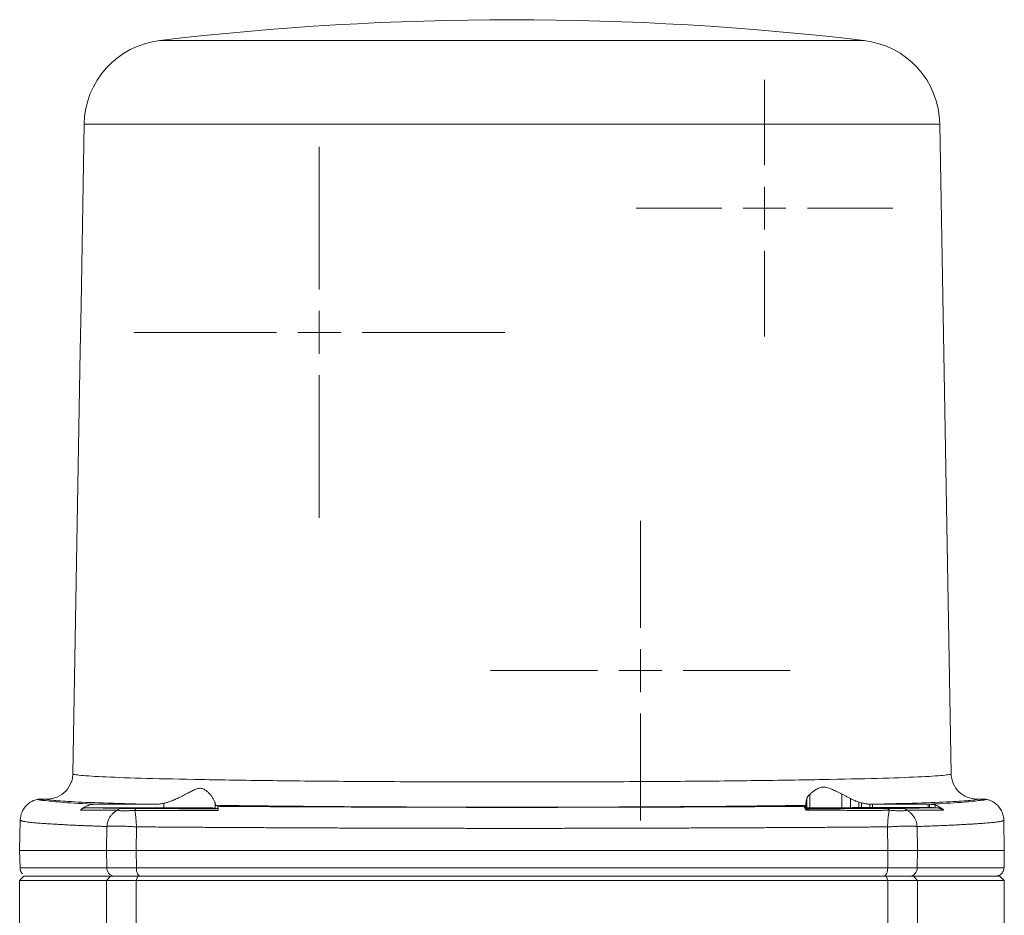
# Model space of a CAD drawing. Header units: millimetres. Extents: x 197 to 1079, y -127 to 860.
# Tile 6 of 28: x 306 to 421, y 71 to 175. Entities that reach past the tile are written whole.
import ezdxf

# ---------------------------------------------------------------- set-up
doc = ezdxf.new("R2010")
doc.units = ezdxf.units.MM

# ---------------------------------------------------------------- blocks, each defined once
blk = doc.blocks.new('SW_CENTERMARKSYMBOL_29')
at = {"color": 0, "linetype": 'Continuous', "lineweight": 0}
for p, q in [((0, 5), (0, 21.65)), ((0, 0), (0, 2.5)), ((-5, 0), (-21.65, 0)), ((0, 0), (-2.5, 0)), ((0, 0), (0, -2.5)), ((0, 0), (2.5, 0)), ((5, 0), (21.65, 0)), ((0, -5), (0, -21.65))]:
    blk.add_line(p, q, dxfattribs=at)
blk = doc.blocks.new('SW_CENTERMARKSYMBOL_30')
at = {"color": 0, "linetype": 'Continuous', "lineweight": 0}
for p, q in [((0, 5), (0, 15)), ((0, 0), (0, 2.5)), ((-5, 0), (-15, 0)), ((0, 0), (-2.5, 0)), ((0, 0), (0, -2.5)), ((0, 0), (2.5, 0)), ((5, 0), (15, 0)), ((0, -5), (0, -15))]:
    blk.add_line(p, q, dxfattribs=at)
blk = doc.blocks.new('SW_CENTERMARKSYMBOL_31')
at = {"color": 0, "linetype": 'Continuous', "lineweight": 0}
for p, q in [((0, 5), (0, 17.5)), ((0, 0), (0, 2.5)), ((-5, 0), (-17.5, 0)), ((0, 0), (-2.5, 0)), ((0, 0), (0, -2.5)), ((0, 0), (2.5, 0)), ((5, 0), (17.5, 0)), ((0, -5), (0, -17.5))]:
    blk.add_line(p, q, dxfattribs=at)

msp = doc.modelspace()

# ---------------------------------------------------------------- linework, layer by layer
at = {"color": 7, "linetype": 'Continuous', "lineweight": 15}
for p, q in [((313.38, 162.93), (313.01, 141.76)), ((414.64, 87.06), (413.31, 162.93)), ((313.01, 141.76), (312.91, 136.44)), ((312.91, 136.44), (312.05, 87.06)), ((309.05, 84.12), (308.01, 84.12)), ((397.77, 84.13), (397.77, 83.07)), ((398.12, 84.66), (398.12, 83.08)), ((401.88, 84.7), (401.88, 83.11)), ((402.88, 84.17), (402.88, 83.11)), ((418.68, 84.12), (417.63, 84.12)), ((313.67, 83.11), (322.68, 83.11)), ((314.75, 83.51), (321.58, 83.51)), ((322.68, 83.63), (322.68, 83.11)), ((328.68, 83.06), (328.68, 83.58)), ((328.68, 83.06), (329, 82.98)), ((328.73, 83.39), (328.97, 83.27)), ((397.39, 83.27), (397.59, 83.38)), ((397.39, 83.26), (397.39, 83.27)), ((397.59, 83.38), (397.59, 83.05)), ((397.62, 83.05), (397.59, 83.05)), ((397.62, 82.96), (397.61, 82.98)), ((397.62, 83.39), (397.62, 83.05)), ((397.68, 83.06), (397.68, 83.73)), ((397.68, 82.82), (397.73, 82.96)), ((397.7, 83.8), (397.7, 83.06)), ((403.86, 83.76), (403.86, 83.12)), ((404.17, 83.12), (403.86, 83.12)), ((404.17, 83.67), (404.17, 83.12)), ((405.15, 83.52), (405.15, 83.12)), ((405.43, 83.12), (405.15, 83.12)), ((405.43, 83.52), (405.43, 83.12)), ((405.43, 83.52), (411.94, 83.52)), ((411.94, 83.12), (405.43, 83.12)), ((411.94, 83.52), (411.94, 83.12)), ((411.94, 83.52), (412.09, 83.52)), ((412.09, 83.12), (411.94, 83.12)), ((412.09, 83.52), (412.09, 83.12)), ((412.75, 83.43), (412.75, 83.11)), ((413.42, 83.11), (413.44, 83.1)), ((305.91, 81.67), (305.84, 78.11)), ((305.91, 81.66), (305.91, 81.68)), ((420.84, 78.11), (420.78, 81.68)), ((316, 78.11), (316.03, 80.91)), ((319.44, 78.11), (319.48, 80.88)), ((407.21, 80.87), (407.25, 78.11)), ((410.65, 80.91), (410.69, 78.11)), ((305.84, 78.11), (305.88, 76.09)), ((305.84, 78.11), (316, 78.11)), ((316.02, 76.09), (316, 78.11)), ((319.44, 78.11), (407.25, 78.11)), ((319.47, 76.09), (319.44, 78.11)), ((407.25, 78.11), (407.22, 76.09)), ((410.69, 78.11), (410.67, 76.09)), ((410.69, 78.11), (420.84, 78.11)), ((420.81, 76.09), (420.84, 78.11)), ((306.34, 75.11), (305.84, 74.61)), ((306.34, 75.11), (316.44, 75.11)), ((316.44, 75.11), (316, 74.61)), ((316.44, 75.11), (319.66, 75.11)), ((319.66, 75.11), (319.44, 74.61)), ((319.66, 75.11), (407.03, 75.11)), ((407.25, 74.61), (407.03, 75.11)), ((407.03, 75.11), (410.24, 75.11)), ((410.69, 74.61), (410.24, 75.11)), ((410.24, 75.11), (420.34, 75.11)), ((420.84, 74.61), (420.34, 75.11)), ((305.84, 74.61), (305.84, 62.61)), ((316, 74.61), (305.84, 74.61)), ((319.44, 74.61), (316, 74.61)), ((316, 74.61), (316, 60.46)), ((319.44, 74.61), (319.44, 55.04)), ((407.25, 74.61), (319.44, 74.61)), ((407.25, 74.61), (407.25, 55.04)), ((410.69, 74.61), (407.25, 74.61)), ((410.69, 74.61), (410.69, 60.46)), ((420.84, 74.61), (410.69, 74.61)), ((420.84, 65.11), (420.84, 74.61))]:
    msp.add_line(p, q, dxfattribs=at)
at = {"color": 8, "linetype": 'Continuous', "lineweight": 15}
msp.add_line((413.31, 162.93), (313.38, 162.93), dxfattribs=at)
at = {"color": 7, "linetype": 'Continuous', "lineweight": 15}
for centre, radius, start, end in [((363.34, -174.89), 350, 83.2586, 96.7477), ((323.37, 162.75), 10, 96.6115, 179), ((403.31, 162.75), 10, 1, 83.5843)]:
    msp.add_arc(centre, radius, start, end, dxfattribs=at)
at = {"color": 8, "linetype": 'Continuous', "lineweight": 15}
for points, knots in [([(404.43, 172.69), (404.45, 172.69), (404.54, 172.69), (404.07, 172.69), (403.01, 172.69), (401.29, 172.69), (399, 172.69), (396.16, 172.69), (392.81, 172.69), (389.01, 172.69), (384.82, 172.69), (380.29, 172.69), (375.51, 172.69), (370.54, 172.69), (365.45, 172.69), (360.34, 172.69), (355.27, 172.69), (350.32, 172.69), (345.58, 172.69), (341.11, 172.69), (336.98, 172.69), (333.26, 172.69), (329.99, 172.69), (327.25, 172.69), (325.06, 172.69), (323.44, 172.69), (322.5, 172.69), (322.11, 172.69), (322.21, 172.69), (322.22, 172.69)], [0, 0, 0, 0, 0.009755, 0.049251, 0.088748, 0.128244, 0.16774, 0.207237, 0.246733, 0.28623, 0.325726, 0.365222, 0.404719, 0.444215, 0.483711, 0.523208, 0.562704, 0.6022, 0.641697, 0.681193, 0.72069, 0.760186, 0.799682, 0.839179, 0.878675, 0.918171, 0.957668, 0.997164, 1, 1, 1, 1]), ([(305.88, 76.09), (305.88, 76.09), (306.74, 76.09), (310.15, 76.09), (312.7, 76.09), (316.02, 76.09)], [0, 0, 0, 0, 0.5, 0.5, 1, 1, 1, 1]), ([(410.67, 76.09), (413.99, 76.09), (416.53, 76.09), (419.94, 76.09), (420.81, 76.09), (420.81, 76.09)], [0, 0, 0, 0, 0.5, 0.5, 1, 1, 1, 1])]:
    msp.add_open_spline(points, degree=3, knots=knots, dxfattribs=at)
at = {"color": 7, "linetype": 'Continuous', "lineweight": 15}
for points, knots in [([(312.05, 87.06), (312.05, 86.93), (312.02, 86.6), (311.84, 85.88), (311.29, 84.99), (310.27, 84.28), (309.45, 84.12), (309.05, 84.12)], [0, 0, 0, 0, 0.0820926, 0.2075427, 0.4571995, 0.7068833, 0.9565566, 0.9565566, 0.9565566, 0.9565566]), ([(414.64, 87.06), (414.64, 87.06), (414.63, 87.05), (414.62, 87.04), (414.57, 87.01), (414.35, 86.96), (413.49, 86.85), (411.04, 86.7), (406.27, 86.53), (399.85, 86.39), (392.03, 86.27), (383.1, 86.18), (373.42, 86.13), (363.34, 86.11), (353.27, 86.13), (343.58, 86.18), (334.66, 86.27), (326.83, 86.39), (320.41, 86.53), (315.64, 86.7), (313.2, 86.85), (312.34, 86.96), (312.12, 87.01), (312.07, 87.04), (312.05, 87.05), (312.05, 87.06), (312.05, 87.06)], [0, 0, 0, 0, 0.003913, 0.007826, 0.015653, 0.031304, 0.062598, 0.125086, 0.187573, 0.250059, 0.312545, 0.37503, 0.437516, 0.5, 0.562485, 0.62497, 0.687455, 0.749941, 0.812427, 0.874914, 0.937402, 0.968696, 0.984347, 0.992174, 0.996087, 1, 1, 1, 1]), ([(414.64, 87.06), (414.64, 86.68), (414.81, 85.9), (415.48, 84.92), (416.47, 84.27), (417.25, 84.12), (417.63, 84.12)], [0, 0, 0, 0, 0.249995, 0.5, 0.750005, 1, 1, 1, 1]), ([(322.68, 83.63), (322.75, 83.65), (322.88, 83.68), (323.07, 83.73), (323.27, 83.79), (323.46, 83.86), (323.66, 83.93), (323.98, 84.06), (324.42, 84.25), (324.95, 84.53), (325.46, 84.81), (325.94, 85.07), (326.41, 85.29), (326.87, 85.41), (327.3, 85.33), (327.64, 85.11), (327.93, 84.85), (328.18, 84.56), (328.38, 84.27), (328.52, 84.03), (328.61, 83.84), (328.66, 83.7), (328.67, 83.62), (328.68, 83.58)], [0, 0, 0, 0, 0.0199, 0.040164, 0.060803, 0.081827, 0.103246, 0.125067, 0.187441, 0.250775, 0.316434, 0.375346, 0.438309, 0.50044, 0.562665, 0.624886, 0.683457, 0.749454, 0.812544, 0.875113, 0.918083, 0.959688, 1, 1, 1, 1]), ([(398.12, 84.66), (398.17, 84.71), (398.26, 84.79), (398.4, 84.91), (398.55, 85.03), (398.69, 85.13), (398.85, 85.23), (399.04, 85.34), (399.34, 85.47), (399.73, 85.55), (400.16, 85.47), (400.51, 85.35), (400.86, 85.2), (401.31, 84.98), (401.68, 84.8), (401.88, 84.7)], [0, 0, 0, 0, 0.055786, 0.108585, 0.158445, 0.205416, 0.249557, 0.315659, 0.375758, 0.500068, 0.624315, 0.684183, 0.750479, 0.867117, 1, 1, 1, 1]), ([(305.91, 81.68), (305.91, 82), (306.06, 82.64), (306.62, 83.45), (307.33, 83.92), (307.82, 84.05), (308.01, 84.08)], [0.1025444, 0.1025444, 0.1025444, 0.1025444, 0.3525399, 0.6025452, 0.8525497, 1, 1, 1, 1]), ([(308.01, 84.12), (308.01, 84.11), (308.01, 84.1), (308.03, 84.09), (308.06, 84.08), (308.09, 84.06), (308.14, 84.05), (308.2, 84.04), (308.27, 84.02), (308.35, 84.01), (308.43, 84), (308.53, 83.98), (308.64, 83.97), (308.76, 83.96), (308.85, 83.95), (308.9, 83.94)], [0, 0, 0, 0, 0.077084, 0.154088, 0.231026, 0.307912, 0.384762, 0.46159, 0.53841, 0.615238, 0.692088, 0.768974, 0.845912, 0.922916, 1, 1, 1, 1]), ([(308.9, 83.94), (308.85, 83.95), (308.76, 83.96), (308.64, 83.97), (308.53, 83.98), (308.43, 84), (308.35, 84.01), (308.27, 84.02), (308.2, 84.04), (308.14, 84.05), (308.09, 84.06), (308.06, 84.08), (308.03, 84.09), (308.01, 84.1), (308.01, 84.11), (308.01, 84.12)], [0, 0, 0, 0, 0.077084, 0.154088, 0.231026, 0.307912, 0.384762, 0.46159, 0.53841, 0.615238, 0.692088, 0.768974, 0.845912, 0.922916, 1, 1, 1, 1]), ([(308.9, 83.94), (308.86, 83.95), (308.77, 83.95), (308.66, 83.96), (308.56, 83.97), (308.46, 83.98), (308.38, 83.99), (308.3, 84), (308.21, 84.01), (308.13, 84.03), (308.06, 84.05), (308.02, 84.06), (308.01, 84.08), (308.01, 84.09)], [0, 0, 0, 0, 0.0713098, 0.1426495, 0.2140111, 0.2853972, 0.3568362, 0.4283608, 0.5000035, 0.6257028, 0.7501268, 0.8777009, 1, 1, 1, 1]), ([(309.05, 84.12), (309.05, 84.11), (309.05, 84.11), (309.06, 84.1), (309.06, 84.1), (309.07, 84.09), (309.09, 84.08), (309.14, 84.06), (309.19, 84.05), (309.39, 84.01), (309.59, 83.98), (310.4, 83.9), (311.21, 83.85), (313.34, 83.74), (314.66, 83.69), (317.78, 83.6), (319.58, 83.55), (321.58, 83.51)], [0, 0, 0, 0, 0.015625, 0.015625, 0.03125, 0.03125, 0.0625, 0.0625, 0.125, 0.125, 0.25, 0.25, 0.5, 0.5, 0.75, 0.75, 1, 1, 1, 1]), ([(397.7, 83.8), (397.7, 83.82), (397.71, 83.87), (397.72, 83.95), (397.74, 84.03), (397.76, 84.09), (397.77, 84.13)], [0, 0, 0, 0, 0.236964, 0.482618, 0.736964, 1, 1, 1, 1]), ([(397.77, 84.13), (397.78, 84.15), (397.79, 84.21), (397.83, 84.29), (397.87, 84.36), (397.92, 84.44), (397.98, 84.52), (398.04, 84.59), (398.09, 84.64), (398.12, 84.66)], [0, 0, 0, 0, 0.142216, 0.284173, 0.426157, 0.568453, 0.711341, 0.8551, 1, 1, 1, 1]), ([(401.88, 84.7), (401.94, 84.67), (402.05, 84.61), (402.21, 84.53), (402.37, 84.44), (402.54, 84.35), (402.71, 84.26), (402.82, 84.2), (402.88, 84.17)], [0, 0, 0, 0, 0.169564, 0.337407, 0.503944, 0.669599, 0.834806, 1, 1, 1, 1]), ([(402.88, 84.17), (402.95, 84.14), (403.08, 84.07), (403.28, 83.98), (403.47, 83.89), (403.67, 83.82), (403.79, 83.78), (403.86, 83.76)], [0, 0, 0, 0, 0.214433, 0.421651, 0.62165, 0.814431, 1, 1, 1, 1]), ([(405.43, 83.52), (407.38, 83.56), (409.14, 83.6), (412.17, 83.7), (413.46, 83.75), (415.54, 83.85), (416.32, 83.9), (417.11, 83.98), (417.31, 84.01), (417.5, 84.05), (417.55, 84.06), (417.6, 84.08), (417.61, 84.09), (417.63, 84.1), (417.63, 84.1), (417.63, 84.11), (417.63, 84.11), (417.63, 84.12)], [0, 0, 0, 0, 0.25, 0.25, 0.5, 0.5, 0.75, 0.75, 0.875, 0.875, 0.9375, 0.9375, 0.96875, 0.96875, 0.984375, 0.984375, 1, 1, 1, 1]), ([(418.68, 84.12), (418.67, 84.11), (418.67, 84.1), (418.66, 84.09), (418.63, 84.08), (418.59, 84.06), (418.55, 84.05), (418.49, 84.04), (418.42, 84.02), (418.34, 84.01), (418.25, 84), (418.15, 83.98), (418.04, 83.97), (417.92, 83.96), (417.83, 83.95), (417.79, 83.94)], [0, 0, 0, 0, 0.077084, 0.154088, 0.231026, 0.307912, 0.384762, 0.46159, 0.53841, 0.615238, 0.692088, 0.768974, 0.845912, 0.922916, 1, 1, 1, 1]), ([(418.68, 84.09), (418.67, 84.08), (418.67, 84.07), (418.65, 84.06), (418.62, 84.04), (418.55, 84.03), (418.46, 84.01), (418.33, 84), (418.18, 83.98), (418, 83.96), (417.86, 83.95), (417.79, 83.94)], [0, 0, 0, 0, 0.0815886, 0.1633384, 0.2498774, 0.3742992, 0.5000015, 0.6253469, 0.750373, 0.8752424, 1, 1, 1, 1]), ([(418.68, 84.08), (418.73, 84.08), (418.84, 84.06), (419.01, 84.01), (419.19, 83.95), (419.37, 83.87), (419.57, 83.76), (419.76, 83.64), (419.95, 83.49), (420.13, 83.31), (420.3, 83.1), (420.46, 82.86), (420.59, 82.59), (420.69, 82.3), (420.76, 81.99), (420.78, 81.77), (420.78, 81.66)], [0, 0, 0, 0, 0.0465403, 0.0969281, 0.151204, 0.2093922, 0.2714879, 0.3374658, 0.4072879, 0.4809237, 0.5583615, 0.6395467, 0.7243732, 0.812723, 0.9045881, 1, 1, 1, 1]), ([(314.75, 83.51), (313.24, 83.58), (311.99, 83.65), (310.52, 83.76), (310.1, 83.8), (309.4, 83.87), (309.11, 83.91), (308.9, 83.94)], [0, 0, 0, 0, 0.5, 0.5, 0.75, 0.75, 1, 1, 1, 1]), ([(312.94, 82.84), (312.98, 82.88), (313.06, 82.94), (313.18, 83.04), (313.32, 83.12), (313.47, 83.2), (313.62, 83.28), (313.82, 83.36), (314.07, 83.44), (314.39, 83.5), (314.63, 83.51), (314.75, 83.51)], [0, 0, 0, 0, 0.077827, 0.157871, 0.24014, 0.324628, 0.411318, 0.500185, 0.646737, 0.813222, 1, 1, 1, 1]), ([(313.67, 83.11), (313.63, 83.11), (313.57, 83.11), (313.49, 83.1), (313.42, 83.08), (313.36, 83.07), (313.31, 83.05), (313.25, 83.03), (313.15, 82.99), (313.04, 82.92), (312.97, 82.87), (312.94, 82.84)], [0, 0, 0, 0, 0.123933, 0.232342, 0.324541, 0.400089, 0.458746, 0.500411, 0.672554, 0.839374, 1, 1, 1, 1]), ([(317.22, 82.83), (317.15, 82.83), (316.99, 82.82), (316.75, 82.82), (316.52, 82.82), (316.19, 82.82), (315.74, 82.82), (315.22, 82.83), (314.72, 82.83), (314.37, 82.83), (314.05, 82.83), (313.77, 82.84), (313.42, 82.84), (313.14, 82.84), (312.98, 82.84), (312.94, 82.84)], [0, 0, 0, 0, 0.044068, 0.094515, 0.151347, 0.195276, 0.304688, 0.451107, 0.549555, 0.659482, 0.699269, 0.784832, 0.871767, 0.963467, 1, 1, 1, 1]), ([(317.77, 83.03), (317.68, 83.03), (317.48, 83.04), (317.17, 83.04), (316.84, 83.05), (316.4, 83.06), (315.89, 83.07), (315.21, 83.08), (314.56, 83.09), (314.02, 83.1), (313.76, 83.11), (313.67, 83.11)], [0, 0, 0, 0, 0.061527, 0.129652, 0.204377, 0.285701, 0.428582, 0.571451, 0.785737, 0.923365, 1, 1, 1, 1]), ([(316.03, 80.95), (316.04, 81.01), (316.05, 81.14), (316.09, 81.35), (316.16, 81.58), (316.27, 81.83), (316.43, 82.1), (316.64, 82.36), (316.91, 82.62), (317.11, 82.76), (317.22, 82.83)], [0, 0, 0, 0, 0.083239, 0.163954, 0.27746, 0.395715, 0.520527, 0.673394, 0.827088, 1, 1, 1, 1]), ([(319.28, 82.8), (319.21, 82.8), (319.08, 82.79), (318.88, 82.78), (318.68, 82.77), (318.5, 82.75), (318.33, 82.74), (318.17, 82.73), (317.99, 82.73), (317.79, 82.74), (317.61, 82.75), (317.46, 82.78), (317.33, 82.8), (317.26, 82.82), (317.23, 82.83)], [0, 0, 0, 0, 0.066971, 0.145678, 0.225912, 0.289955, 0.359185, 0.426194, 0.502113, 0.608245, 0.712715, 0.80532, 0.903233, 1, 1, 1, 1]), ([(317.77, 83.03), (317.8, 83.03), (317.85, 83.03), (317.93, 83.03), (318.03, 83.03), (318.14, 83.03), (318.25, 83.03), (318.38, 83.02), (318.55, 83.02), (318.75, 83.02), (318.99, 83.02), (319.26, 83.02), (319.44, 83.02), (319.54, 83.02)], [0, 0, 0, 0, 0.066941, 0.135105, 0.204699, 0.275917, 0.348941, 0.423938, 0.501064, 0.62943, 0.750513, 0.868497, 1, 1, 1, 1]), ([(329.02, 82.79), (328.71, 82.79), (328.08, 82.79), (327.14, 82.79), (326.21, 82.8), (325.3, 82.8), (324.4, 82.8), (323.51, 82.8), (322.64, 82.8), (321.78, 82.8), (320.93, 82.8), (320.1, 82.8), (319.55, 82.8), (319.27, 82.8)], [0, 0, 0, 0, 0.09571, 0.190465, 0.284261, 0.377099, 0.468976, 0.559892, 0.649844, 0.738832, 0.826854, 0.913911, 1, 1, 1, 1]), ([(319.48, 80.88), (319.48, 80.92), (319.48, 81.03), (319.47, 81.19), (319.46, 81.36), (319.45, 81.57), (319.43, 81.82), (319.4, 82.08), (319.37, 82.32), (319.34, 82.49), (319.31, 82.65), (319.29, 82.74), (319.28, 82.8)], [0, 0, 0, 0, 0.054261, 0.137146, 0.209368, 0.273444, 0.421545, 0.550688, 0.6711, 0.802123, 0.860081, 1, 1, 1, 1]), ([(319.54, 83.02), (319.85, 83.02), (320.47, 83.01), (321.4, 83.01), (322.33, 83.01), (323.27, 83), (324.22, 83), (325.17, 82.99), (326.12, 82.99), (327.08, 82.99), (328.04, 82.98), (328.68, 82.98), (329, 82.98)], [0, 0, 0, 0, 0.100017, 0.200001, 0.299964, 0.399916, 0.499867, 0.599829, 0.699813, 0.799828, 0.899887, 1, 1, 1, 1]), ([(322.68, 83.63), (322.61, 83.62), (322.47, 83.59), (322.25, 83.55), (322.03, 83.53), (321.81, 83.51), (321.66, 83.51), (321.58, 83.51)], [0, 0, 0, 0, 0.200902, 0.400971, 0.600587, 0.800135, 1, 1, 1, 1]), ([(322.68, 83.11), (322.77, 83.11), (322.93, 83.11), (323.17, 83.11), (323.42, 83.11), (323.66, 83.11), (323.91, 83.11), (324.15, 83.11), (324.4, 83.11), (324.64, 83.11), (324.88, 83.11), (325.11, 83.11), (325.35, 83.11), (325.58, 83.11), (325.8, 83.1), (326.03, 83.1), (326.24, 83.1), (326.45, 83.1), (326.66, 83.1), (326.86, 83.1), (327.06, 83.1), (327.26, 83.09), (327.46, 83.09), (327.66, 83.09), (327.85, 83.09), (328.03, 83.08), (328.2, 83.08), (328.35, 83.08), (328.48, 83.07), (328.58, 83.07), (328.65, 83.07), (328.67, 83.06), (328.68, 83.06)], [0, 0, 0, 0, 0.026416, 0.052992, 0.079728, 0.106625, 0.133682, 0.1609, 0.188278, 0.215817, 0.243516, 0.271375, 0.299395, 0.327575, 0.355916, 0.384417, 0.413079, 0.441901, 0.470883, 0.500026, 0.530611, 0.563211, 0.597826, 0.634455, 0.673098, 0.713756, 0.756428, 0.801114, 0.847815, 0.896529, 0.947258, 1, 1, 1, 1]), ([(328.73, 83.39), (328.73, 83.39), (328.72, 83.39), (328.71, 83.41), (328.7, 83.44), (328.7, 83.48), (328.69, 83.52), (328.68, 83.56), (328.68, 83.58)], [0, 0, 0, 0, 0.167591, 0.334416, 0.50077, 0.666953, 0.833263, 1, 1, 1, 1]), ([(328.73, 83.39), (331.12, 83.35), (333.69, 83.32), (339.08, 83.27), (341.91, 83.24), (347.76, 83.21), (350.77, 83.19), (356.89, 83.17), (360, 83.17), (366.21, 83.17), (369.32, 83.17), (375.45, 83.19), (378.47, 83.2), (384.33, 83.24), (387.17, 83.26), (392.6, 83.32), (395.18, 83.35), (397.59, 83.38)], [0, 0, 0, 0, 0.125, 0.125, 0.25, 0.25, 0.375, 0.375, 0.5, 0.5, 0.625, 0.625, 0.75, 0.75, 0.875, 0.875, 1, 1, 1, 1]), ([(328.97, 83.27), (329.28, 83.26), (329.9, 83.26), (330.84, 83.25), (331.79, 83.25), (332.73, 83.24), (333.68, 83.24), (334.63, 83.23), (335.58, 83.23), (336.54, 83.22), (337.5, 83.22), (338.47, 83.21), (339.43, 83.21), (340.4, 83.2), (342.1, 83.2), (344.54, 83.19), (347.2, 83.18), (349.34, 83.17), (350.94, 83.17), (352.55, 83.17), (353.63, 83.16), (354.17, 83.16)], [0, 0, 0, 0, 0.038471, 0.076925, 0.115367, 0.153801, 0.192231, 0.230661, 0.269095, 0.307537, 0.34599, 0.38446, 0.42295, 0.461464, 0.500006, 0.624962, 0.750039, 0.812522, 0.874999, 0.937485, 1, 1, 1, 1]), ([(328.97, 83.26), (328.97, 83.26), (328.98, 83.25), (328.99, 83.23), (328.99, 83.19), (329, 83.13), (329.01, 83.05), (329.02, 82.93), (329.02, 82.84), (329.02, 82.79)], [0, 0, 0, 0, 0.1411729, 0.2713186, 0.3909055, 0.5000321, 0.6774883, 0.8441913, 1, 1, 1, 1]), ([(329, 82.98), (329, 82.98), (329.01, 82.98), (329.01, 82.96), (329.01, 82.93), (329.02, 82.88), (329.02, 82.82), (329.02, 82.79)], [0, 0, 0, 0, 0.164891, 0.331173, 0.500341, 0.752265, 1, 1, 1, 1]), ([(354.17, 83.16), (354.42, 83.16), (354.93, 83.16), (355.7, 83.16), (356.46, 83.16), (357.23, 83.16), (357.99, 83.15), (358.76, 83.15), (359.52, 83.15), (360.28, 83.15), (361.05, 83.15), (361.81, 83.15), (362.58, 83.15), (363.34, 83.15), (364.11, 83.15), (364.87, 83.15), (365.64, 83.15), (366.4, 83.15), (367.17, 83.15), (367.93, 83.15), (368.7, 83.15), (369.46, 83.16), (370.23, 83.16), (370.99, 83.16), (371.76, 83.16), (372.26, 83.16), (372.52, 83.16)], [0, 0, 0, 0, 0.042008, 0.083927, 0.125766, 0.167532, 0.209233, 0.250877, 0.292472, 0.334026, 0.375548, 0.417046, 0.458527, 0.5, 0.541473, 0.582954, 0.624452, 0.665974, 0.707528, 0.749123, 0.790767, 0.832468, 0.874234, 0.916073, 0.957992, 1, 1, 1, 1]), ([(372.52, 83.16), (372.82, 83.16), (373.43, 83.17), (374.33, 83.17), (375.24, 83.17), (376.15, 83.17), (377.05, 83.17), (377.95, 83.18), (379.32, 83.18), (381.15, 83.18), (383.24, 83.19), (385.61, 83.2), (388.25, 83.21), (390.81, 83.22), (392.85, 83.24), (394.37, 83.24), (395.88, 83.25), (396.88, 83.26), (397.39, 83.26)], [0, 0, 0, 0, 0.035684, 0.07136, 0.107032, 0.142702, 0.178373, 0.21405, 0.249734, 0.340504, 0.431259, 0.500003, 0.62494, 0.749972, 0.812434, 0.874915, 0.937431, 1, 1, 1, 1]), ([(397.46, 83.21), (397.45, 83.21), (397.43, 83.23), (397.42, 83.24), (397.41, 83.25), (397.4, 83.25), (397.4, 83.26), (397.39, 83.26), (397.38, 83.26), (397.38, 83.26), (397.39, 83.26)], [0, 0, 0, 0, 0.265668, 0.499821, 0.599484, 0.69939, 0.775062, 0.850165, 0.924768, 1, 1, 1, 1]), ([(397.61, 82.98), (397.6, 83), (397.58, 83.04), (397.54, 83.09), (397.51, 83.14), (397.48, 83.17), (397.47, 83.2), (397.46, 83.21)], [0, 0, 0, 0, 0.198362, 0.397553, 0.597569, 0.798381, 1, 1, 1, 1]), ([(397.74, 82.98), (397.72, 82.98), (397.69, 82.98), (397.65, 82.98), (397.62, 82.98), (397.61, 82.98)], [0, 0, 0, 0, 0.495398, 0.747059, 1, 1, 1, 1]), ([(397.62, 83.39), (397.63, 83.4), (397.64, 83.41), (397.66, 83.43), (397.67, 83.46), (397.68, 83.5), (397.68, 83.55), (397.68, 83.59), (397.68, 83.6)], [0, 0, 0, 0, 0.175463, 0.347299, 0.515587, 0.680409, 0.84185, 1, 1, 1, 1]), ([(397.62, 83.05), (397.63, 83.05), (397.65, 83.05), (397.67, 83.06), (397.68, 83.06), (397.68, 83.06), (397.68, 83.06)], [0, 0, 0, 0, 0.266009, 0.505117, 0.73972, 1, 1, 1, 1]), ([(397.68, 83.6), (397.68, 83.62), (397.68, 83.66), (397.69, 83.73), (397.69, 83.77), (397.7, 83.8)], [0, 0, 0, 0, 0.324404, 0.657725, 1, 1, 1, 1]), ([(397.68, 83.06), (397.68, 83.06), (397.68, 83.06), (397.69, 83.06), (397.7, 83.06)], [0, 0, 0, 0, 0.504434, 1, 1, 1, 1]), ([(407.42, 82.82), (407.28, 82.82), (407, 82.81), (406.54, 82.8), (406.07, 82.8), (405.44, 82.8), (404.56, 82.8), (403.57, 82.8), (402.65, 82.8), (401.56, 82.81), (400.29, 82.81), (398.88, 82.82), (398.05, 82.82), (397.68, 82.82)], [0, 0, 0, 0, 0.043169, 0.090788, 0.142862, 0.192853, 0.285752, 0.417421, 0.500003, 0.570151, 0.749979, 0.88783, 1, 1, 1, 1]), ([(397.7, 83.06), (397.7, 83.07), (397.72, 83.07), (397.75, 83.07), (397.77, 83.07)], [0, 0, 0, 0, 0.5065528, 1, 1, 1, 1]), ([(397.74, 82.98), (397.78, 82.98), (397.81, 82.98), (397.85, 82.98), (397.92, 82.98), (398, 82.98), (398.07, 82.98), (398.15, 82.98), (398.23, 82.98), (398.3, 82.98), (398.3, 82.98), (398.31, 82.98), (398.31, 82.98)], [0.0000021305, 0.0000021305, 0.0000021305, 0.0000021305, 0.0001387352, 0.0001387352, 0.0001387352, 0.0004319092, 0.0004319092, 0.0004319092, 0.0007250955, 0.0007250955, 0.0007250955, 0.0007343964, 0.0007343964, 0.0007343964, 0.0007343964]), ([(397.77, 83.07), (397.78, 83.07), (397.79, 83.07), (397.83, 83.07), (397.9, 83.08), (397.99, 83.08), (398.08, 83.08), (398.12, 83.08)], [0, 0, 0, 0, 0.136398, 0.246749, 0.494562, 0.745234, 1, 1, 1, 1]), ([(398.31, 82.98), (398.28, 82.98), (398.21, 82.98), (398.09, 82.96), (397.98, 82.93), (397.91, 82.91), (397.89, 82.9)], [0, 0, 0, 0, 0.224487, 0.499991, 0.848466, 1, 1, 1, 1]), ([(398.12, 83.08), (398.18, 83.08), (398.29, 83.08), (398.46, 83.08), (398.64, 83.09), (399.04, 83.09), (399.72, 83.1), (400.58, 83.1), (401.21, 83.11), (401.59, 83.11), (401.77, 83.11), (401.88, 83.11)], [0, 0, 0, 0, 0.066452, 0.120619, 0.18191, 0.242987, 0.49983, 0.756518, 0.879043, 0.929477, 1, 1, 1, 1]), ([(398.31, 82.98), (398.61, 82.98), (399.21, 82.99), (400.11, 82.99), (401.01, 82.99), (401.9, 83), (402.79, 83), (403.67, 83), (404.55, 83.01), (405.43, 83.01), (406.3, 83.01), (406.88, 83.02), (407.17, 83.02)], [0, 0, 0, 0, 0.100061, 0.200081, 0.300071, 0.40004, 0.499999, 0.599958, 0.699927, 0.799917, 0.899938, 1, 1, 1, 1]), ([(401.88, 83.11), (401.96, 83.11), (402.12, 83.11), (402.37, 83.11), (402.62, 83.11), (402.79, 83.11), (402.88, 83.11)], [0, 0, 0, 0, 0.253887, 0.504273, 0.752432, 1, 1, 1, 1]), ([(402.88, 83.11), (402.96, 83.11), (403.12, 83.12), (403.36, 83.12), (403.6, 83.12), (403.77, 83.12), (403.86, 83.12)], [0, 0, 0, 0, 0.260582, 0.491173, 0.729443, 1, 1, 1, 1]), ([(404.17, 83.67), (404.23, 83.65), (404.36, 83.62), (404.55, 83.59), (404.75, 83.56), (404.95, 83.54), (405.08, 83.53), (405.15, 83.52)], [0, 0, 0, 0, 0.191201, 0.38669, 0.586581, 0.790982, 1, 1, 1, 1]), ([(404.17, 83.12), (404.34, 83.12), (404.66, 83.12), (404.99, 83.12), (405.15, 83.12)], [0, 0, 0, 0, 0.496306, 1, 1, 1, 1]), ([(408.94, 83.03), (408.91, 83.03), (408.86, 83.03), (408.76, 83.03), (408.62, 83.03), (408.43, 83.03), (408.21, 83.02), (407.81, 83.02), (407.44, 83.02), (407.17, 83.02)], [0, 0, 0, 0, 0.058072, 0.124941, 0.249776, 0.350229, 0.499493, 0.629403, 1, 1, 1, 1]), ([(407.41, 82.82), (407.38, 82.68), (407.35, 82.52), (407.3, 82.2), (407.28, 82.04), (407.25, 81.71), (407.24, 81.54), (407.22, 81.2), (407.21, 81.04), (407.21, 80.87)], [0, 0, 0, 0, 0.25, 0.25, 0.5, 0.5, 0.75, 0.75, 1, 1, 1, 1]), ([(409.49, 82.81), (409.47, 82.81), (409.44, 82.81), (409.38, 82.81), (409.27, 82.78), (409.06, 82.75), (408.69, 82.72), (408.25, 82.74), (407.88, 82.78), (407.62, 82.8), (407.48, 82.81), (407.41, 82.82)], [0, 0, 0, 0, 0.034098, 0.07277, 0.145703, 0.289922, 0.501275, 0.712203, 0.856181, 0.928164, 1, 1, 1, 1]), ([(413.75, 82.84), (413.64, 82.84), (413.41, 82.84), (413.04, 82.84), (412.64, 82.83), (412.21, 82.83), (411.74, 82.83), (411.24, 82.83), (410.69, 82.82), (410.11, 82.82), (409.7, 82.82), (409.49, 82.82)], [0, 0, 0, 0, 0.088591, 0.182823, 0.282691, 0.388192, 0.49932, 0.61607, 0.738436, 0.866414, 1, 1, 1, 1]), ([(409.49, 82.82), (409.54, 82.78), (409.63, 82.72), (409.76, 82.62), (409.87, 82.52), (409.98, 82.42), (410.08, 82.31), (410.17, 82.2), (410.29, 82.05), (410.41, 81.83), (410.54, 81.55), (410.62, 81.25), (410.64, 81.04), (410.65, 80.93)], [0, 0, 0, 0, 0.073167, 0.143905, 0.212251, 0.278243, 0.341914, 0.403298, 0.462429, 0.592445, 0.724967, 0.860465, 1, 1, 1, 1]), ([(417.79, 83.94), (417.37, 83.87), (416.68, 83.8), (414.77, 83.66), (413.56, 83.59), (412.09, 83.52)], [0, 0, 0, 0, 0.5, 0.5, 1, 1, 1, 1]), ([(412.09, 83.52), (412.1, 83.52), (412.13, 83.52), (412.2, 83.51), (412.27, 83.51), (412.35, 83.5), (412.45, 83.49), (412.59, 83.47), (412.69, 83.44), (412.75, 83.43)], [0, 0, 0, 0, 0.064883, 0.142528, 0.286015, 0.393038, 0.499888, 0.738754, 1, 1, 1, 1]), ([(412.09, 83.12), (412.1, 83.12), (412.14, 83.12), (412.2, 83.12), (412.27, 83.12), (412.35, 83.12), (412.51, 83.12), (412.64, 83.12), (412.75, 83.11)], [0, 0, 0, 0, 0.07369, 0.144375, 0.288678, 0.39672, 0.504494, 1, 1, 1, 1]), ([(413.31, 83.11), (413.27, 83.11), (413.23, 83.11), (413.2, 83.11), (413.12, 83.11), (413.05, 83.11), (412.97, 83.11), (412.9, 83.11), (412.82, 83.11), (412.75, 83.11), (412.74, 83.11), (412.74, 83.11), (412.74, 83.11)], [0.0000026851, 0.0000026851, 0.0000026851, 0.0000026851, 0.0001609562, 0.0001609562, 0.0001609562, 0.0005030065, 0.0005030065, 0.0005030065, 0.0008450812, 0.0008450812, 0.0008450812, 0.0008538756, 0.0008538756, 0.0008538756, 0.0008538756]), ([(413.41, 82.99), (413.38, 83.01), (413.31, 83.03), (413.2, 83.06), (413.07, 83.08), (412.92, 83.1), (412.8, 83.1), (412.74, 83.11)], [0, 0, 0, 0, 0.166132, 0.332833, 0.499911, 0.748048, 1, 1, 1, 1]), ([(412.75, 83.43), (412.8, 83.41), (412.89, 83.38), (413.03, 83.33), (413.17, 83.26), (413.3, 83.19), (413.38, 83.14), (413.42, 83.11)], [0, 0, 0, 0, 0.205126, 0.407772, 0.607845, 0.805275, 1, 1, 1, 1]), ([(412.75, 83.11), (412.86, 83.11), (413.09, 83.11), (413.31, 83.11), (413.42, 83.11)], [0, 0, 0, 0, 0.51733, 1, 1, 1, 1]), ([(413.42, 83.11), (413.41, 83.11), (413.41, 83.11), (413.4, 83.11), (413.39, 83.11), (413.37, 83.11), (413.36, 83.11), (413.34, 83.11), (413.32, 83.11), (413.31, 83.11)], [0.00000001, 0.00000001, 0.00000001, 0.00000001, 0.0000533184, 0.0000533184, 0.0000533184, 0.0001350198, 0.0001350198, 0.0001350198, 0.0002183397, 0.0002183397, 0.0002183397, 0.0002183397]), ([(413.75, 82.84), (413.72, 82.86), (413.66, 82.9), (413.54, 82.95), (413.46, 82.98), (413.41, 82.99)], [0, 0, 0, 0, 0.276079, 0.609408, 1, 1, 1, 1]), ([(413.44, 83.1), (413.48, 83.07), (413.55, 83.02), (413.65, 82.93), (413.72, 82.87), (413.75, 82.84)], [0, 0, 0, 0, 0.333686, 0.666999, 1, 1, 1, 1]), ([(316.03, 80.91), (315.88, 80.92), (315.59, 80.93), (315.15, 80.94), (314.71, 80.96), (314.29, 80.98), (313.86, 80.99), (313.45, 81.01), (313.03, 81.03), (312.63, 81.05), (312.23, 81.06), (311.84, 81.08), (311.46, 81.1), (311.09, 81.12), (310.73, 81.14), (310.37, 81.16), (310.03, 81.18), (309.69, 81.2), (309.37, 81.22), (309.05, 81.24), (308.75, 81.26), (308.31, 81.29), (307.77, 81.33), (307.22, 81.38), (306.79, 81.43), (306.46, 81.48), (306.23, 81.52), (306.07, 81.56), (305.97, 81.6), (305.91, 81.63), (305.91, 81.65), (305.91, 81.66)], [0, 0, 0, 0, 0.022446, 0.045162, 0.068146, 0.091398, 0.11492, 0.13871, 0.162769, 0.187097, 0.211693, 0.236558, 0.261692, 0.287095, 0.312766, 0.338706, 0.364915, 0.391392, 0.418139, 0.445153, 0.472437, 0.499989, 0.572891, 0.641457, 0.705686, 0.765579, 0.821136, 0.872356, 0.91924, 0.961788, 1, 1, 1, 1]), ([(420.78, 81.66), (420.78, 81.65), (420.78, 81.64), (420.76, 81.62), (420.73, 81.6), (420.68, 81.58), (420.62, 81.56), (420.53, 81.54), (420.41, 81.51), (420.27, 81.49), (420.1, 81.46), (419.89, 81.43), (419.65, 81.4), (419.36, 81.37), (419.03, 81.34), (418.65, 81.31), (418.21, 81.27), (417.7, 81.24), (417.12, 81.2), (416.51, 81.17), (415.87, 81.13), (415.2, 81.1), (414.5, 81.06), (413.77, 81.03), (413.02, 81), (412.25, 80.97), (411.47, 80.94), (410.92, 80.92), (410.65, 80.91)], [0, 0, 0, 0, 0.022522, 0.0465884, 0.0721994, 0.0993549, 0.128055, 0.1582996, 0.1900888, 0.2234226, 0.258301, 0.294724, 0.3326916, 0.3722039, 0.4132609, 0.4558626, 0.500009, 0.5499053, 0.5989131, 0.6470325, 0.6942634, 0.7406057, 0.7860596, 0.8306248, 0.8743015, 0.9170896, 0.9589891, 1, 1, 1, 1]), ([(319.48, 80.88), (319.41, 80.88), (319.26, 80.89), (319.02, 80.9), (318.73, 80.91), (318.33, 80.93), (317.9, 80.96), (317.47, 80.97), (317.07, 80.97), (316.7, 80.96), (316.4, 80.95), (316.19, 80.95), (316.08, 80.95), (316.03, 80.95)], [0, 0, 0, 0, 0.044615, 0.10108, 0.169397, 0.249565, 0.394145, 0.500022, 0.606338, 0.750467, 0.855632, 0.93881, 1, 1, 1, 1]), ([(407.21, 80.87), (406.92, 80.87), (406.33, 80.87), (405.45, 80.86), (404.57, 80.85), (403.68, 80.84), (402.79, 80.84), (401.9, 80.83), (401.01, 80.83), (400.11, 80.82), (399.21, 80.81), (398.3, 80.81), (397.4, 80.8), (396.49, 80.8), (395.58, 80.79), (394.66, 80.79), (393.75, 80.78), (392.83, 80.78), (391.91, 80.77), (390.99, 80.77), (390.07, 80.76), (389.14, 80.76), (388.22, 80.75), (387.29, 80.75), (386.36, 80.75), (385.43, 80.74), (384.49, 80.74), (383.56, 80.74), (382.63, 80.73), (381.69, 80.73), (380.75, 80.73), (379.82, 80.72), (378.88, 80.72), (377.94, 80.72), (377, 80.72), (376.06, 80.71), (375.12, 80.71), (374.18, 80.71), (373.24, 80.71), (372.3, 80.71), (371.36, 80.71), (370.42, 80.71), (369.48, 80.7), (368.53, 80.7), (367.59, 80.7), (366.65, 80.7), (365.71, 80.7), (364.85, 80.7), (364.06, 80.7), (362.94, 80.7), (361.4, 80.7), (359.46, 80.7), (357.52, 80.7), (355.58, 80.71), (353.63, 80.71), (351.69, 80.71), (349.75, 80.72), (347.81, 80.72), (345.87, 80.73), (343.93, 80.74), (342, 80.74), (340.08, 80.75), (338.16, 80.76), (336.25, 80.77), (334.34, 80.78), (332.45, 80.79), (330.56, 80.8), (328.68, 80.81), (326.82, 80.82), (324.96, 80.84), (323.12, 80.85), (321.29, 80.86), (320.08, 80.87), (319.48, 80.88)], [0, 0, 0, 0, 0.010714, 0.02142, 0.032118, 0.042807, 0.053488, 0.064161, 0.074825, 0.085481, 0.096129, 0.106769, 0.1174, 0.128022, 0.138637, 0.149243, 0.15984, 0.17043, 0.181011, 0.191583, 0.202148, 0.212704, 0.223252, 0.233791, 0.244322, 0.254845, 0.265359, 0.275865, 0.286363, 0.296852, 0.307333, 0.317806, 0.32827, 0.338726, 0.349174, 0.359613, 0.370044, 0.380467, 0.390881, 0.401287, 0.411685, 0.422074, 0.432456, 0.442828, 0.453193, 0.463549, 0.473896, 0.484236, 0.492123, 0.500008, 0.52135, 0.542729, 0.564143, 0.585593, 0.60708, 0.628602, 0.650161, 0.671755, 0.693386, 0.715053, 0.736755, 0.758494, 0.780269, 0.80208, 0.823927, 0.84581, 0.867729, 0.889684, 0.911675, 0.933702, 0.955765, 0.977865, 1, 1, 1, 1]), ([(410.65, 80.93), (410.62, 80.93), (410.54, 80.93), (410.41, 80.94), (410.23, 80.94), (409.96, 80.95), (409.62, 80.96), (409.22, 80.96), (408.79, 80.95), (408.33, 80.92), (407.87, 80.9), (407.52, 80.88), (407.3, 80.88), (407.21, 80.87)], [0, 0, 0, 0, 0.045252, 0.101924, 0.17002, 0.24954, 0.394849, 0.499992, 0.604686, 0.750456, 0.853264, 0.936444, 1, 1, 1, 1]), ([(316, 78.11), (316.04, 78.11), (316.12, 78.11), (316.26, 78.11), (316.4, 78.11), (316.55, 78.11), (316.72, 78.11), (316.88, 78.11), (317.06, 78.11), (317.25, 78.11), (317.44, 78.11), (317.63, 78.11), (317.84, 78.11), (318.05, 78.11), (318.27, 78.11), (318.49, 78.11), (318.72, 78.11), (318.96, 78.11), (319.2, 78.11), (319.36, 78.11), (319.44, 78.11)], [0, 0, 0, 0, 0.055556, 0.111111, 0.166666, 0.222222, 0.277777, 0.333332, 0.388887, 0.444442, 0.499997, 0.555552, 0.611108, 0.666663, 0.722219, 0.777774, 0.83333, 0.888887, 0.944443, 1, 1, 1, 1]), ([(407.25, 78.11), (407.33, 78.11), (407.49, 78.11), (407.73, 78.11), (407.96, 78.11), (408.19, 78.11), (408.42, 78.11), (408.64, 78.11), (408.85, 78.11), (409.05, 78.11), (409.25, 78.11), (409.44, 78.11), (409.63, 78.11), (409.8, 78.11), (409.97, 78.11), (410.13, 78.11), (410.28, 78.11), (410.43, 78.11), (410.57, 78.11), (410.65, 78.11), (410.69, 78.11)], [0, 0, 0, 0, 0.055556, 0.111111, 0.166666, 0.222222, 0.277777, 0.333332, 0.388887, 0.444442, 0.499997, 0.555552, 0.611108, 0.666663, 0.722219, 0.777774, 0.83333, 0.888887, 0.944443, 1, 1, 1, 1]), ([(305.88, 76.1), (305.89, 75.98), (305.92, 75.79), (306.04, 75.55), (306.13, 75.45), (306.18, 75.4)], [0, 0, 0, 0, 0.478934, 0.736729, 1, 1, 1, 1]), ([(316.02, 76.09), (316.06, 76.09), (316.14, 76.09), (316.28, 76.09), (316.42, 76.09), (316.57, 76.09), (316.72, 76.09), (316.89, 76.09), (317.06, 76.09), (317.25, 76.09), (317.44, 76.09), (317.64, 76.09), (317.84, 76.09), (318.05, 76.09), (318.27, 76.09), (318.5, 76.09), (318.73, 76.09), (318.97, 76.09), (319.22, 76.09), (319.38, 76.09), (319.47, 76.09)], [0, 0, 0, 0, 0.054477, 0.109081, 0.163812, 0.21867, 0.273654, 0.328765, 0.384003, 0.439368, 0.49486, 0.550479, 0.606225, 0.662097, 0.718097, 0.774223, 0.830477, 0.886858, 0.943365, 1, 1, 1, 1]), ([(316.92, 75.11), (316.81, 75.11), (316.7, 75.13), (316.48, 75.23), (316.38, 75.3), (316.2, 75.49), (316.13, 75.61), (316.04, 75.85), (316.02, 75.98), (316.02, 76.09)], [0, 0, 0, 0, 0.25, 0.25, 0.5, 0.5, 0.75, 0.75, 1, 1, 1, 1]), ([(407.22, 76.09), (404.37, 76.09), (401.37, 76.09), (395.09, 76.09), (391.82, 76.09), (385, 76.09), (381.47, 76.09), (374.19, 76.09), (370.44, 76.09), (362.78, 76.09), (358.87, 76.09), (350.97, 76.09), (346.98, 76.09), (339, 76.09), (335.01, 76.09), (327.14, 76.09), (323.25, 76.09), (319.47, 76.09)], [0, 0, 0, 0, 0.125, 0.125, 0.25, 0.25, 0.375, 0.375, 0.5, 0.5, 0.625, 0.625, 0.75, 0.75, 0.875, 0.875, 1, 1, 1, 1]), ([(319.91, 75.11), (319.8, 75.11), (319.57, 75.32), (319.47, 75.84), (319.47, 76.09)], [0, 0, 0, 0, 0.5, 1, 1, 1, 1]), ([(406.78, 75.11), (406.83, 75.11), (406.89, 75.13), (406.99, 75.23), (407.04, 75.3), (407.13, 75.49), (407.16, 75.61), (407.21, 75.85), (407.22, 75.98), (407.22, 76.09)], [0, 0, 0, 0, 0.25, 0.25, 0.5, 0.5, 0.75, 0.75, 1, 1, 1, 1]), ([(409.77, 75.11), (409.99, 75.11), (410.47, 75.32), (410.66, 75.84), (410.67, 76.09)], [0, 0, 0, 0, 0.5, 1, 1, 1, 1]), ([(419.81, 75.11), (419.93, 75.13), (420.13, 75.15), (420.36, 75.27), (420.52, 75.4), (420.65, 75.56), (420.77, 75.79), (420.79, 75.98), (420.81, 76.1)], [0, 0, 0, 0, 0.239904, 0.368856, 0.500447, 0.631974, 0.76074, 1, 1, 1, 1]), ([(316.92, 75.11), (315.77, 75.11), (313.47, 75.11), (310.85, 75.11), (308.85, 75.11), (307.58, 75.11), (306.97, 75.11), (306.97, 75.11), (306.97, 75.11)], [0, 0, 0, 0, 0.195596, 0.389667, 0.582063, 0.769898, 0.954962, 1, 1, 1, 1]), ([(319.91, 75.11), (319.84, 75.11), (319.72, 75.11), (319.53, 75.11), (319.34, 75.11), (319.16, 75.11), (318.9, 75.11), (318.56, 75.11), (318.16, 75.11), (317.79, 75.11), (317.5, 75.11), (317.27, 75.11), (317.08, 75.11), (316.97, 75.11), (316.92, 75.11)], [0, 0, 0, 0, 0.049845, 0.099676, 0.149547, 0.199513, 0.249627, 0.374983, 0.500007, 0.6249, 0.750388, 0.833762, 0.916882, 1, 1, 1, 1]), ([(406.78, 75.11), (406.49, 75.11), (405.91, 75.11), (405.03, 75.11), (404.15, 75.11), (403.27, 75.11), (402.38, 75.11), (401.49, 75.11), (400.59, 75.11), (399.69, 75.11), (398.79, 75.11), (396.6, 75.11), (393.07, 75.11), (388.09, 75.11), (382.96, 75.11), (377.61, 75.11), (372.15, 75.11), (366.5, 75.11), (360.78, 75.11), (354.94, 75.11), (349.06, 75.11), (343.13, 75.11), (337.23, 75.11), (332.76, 75.11), (329.72, 75.11), (328.05, 75.11), (326.4, 75.11), (324.76, 75.11), (323.13, 75.11), (321.51, 75.11), (320.44, 75.11), (319.91, 75.11)], [0, 0, 0, 0, 0.010777, 0.021549, 0.032319, 0.043087, 0.053853, 0.06462, 0.075387, 0.086157, 0.096929, 0.107706, 0.164399, 0.221098, 0.280547, 0.340002, 0.402041, 0.464086, 0.52847, 0.592859, 0.659259, 0.725665, 0.793673, 0.861688, 0.881462, 0.901219, 0.920968, 0.940714, 0.960464, 0.980224, 1, 1, 1, 1]), ([(409.77, 75.11), (409.73, 75.11), (409.67, 75.11), (409.57, 75.11), (409.46, 75.11), (409.34, 75.11), (409.16, 75.11), (408.89, 75.11), (408.53, 75.11), (408.13, 75.11), (407.75, 75.11), (407.41, 75.11), (407.1, 75.11), (406.89, 75.11), (406.78, 75.11)], [0, 0, 0, 0, 0.049845, 0.099676, 0.149547, 0.199513, 0.249627, 0.374983, 0.500007, 0.6249, 0.750388, 0.833762, 0.916882, 1, 1, 1, 1]), ([(419.74, 75.11), (419.75, 75.11), (419.81, 75.11), (419.31, 75.11), (418.28, 75.11), (416.75, 75.11), (414.8, 75.11), (412.52, 75.11), (410.67, 75.11), (409.77, 75.11)], [0, 0, 0, 0, 0.071823, 0.237246, 0.399278, 0.557808, 0.708982, 0.856407, 1, 1, 1, 1])]:
    msp.add_open_spline(points, degree=3, knots=knots, dxfattribs=at)
for points in [[(418.68, 84.12), (418.68, 84.06), (418.38, 84), (417.79, 83.94)], [(317.77, 83.03), (317.58, 83.03), (317.38, 82.96), (317.23, 82.83)], [(319.28, 82.8), (319.35, 82.94), (319.45, 83.01), (319.54, 83.02)], [(397.59, 83.38), (397.6, 83.38), (397.61, 83.39), (397.62, 83.39)], [(397.62, 82.96), (397.67, 82.95), (397.69, 82.96), (397.73, 82.95)], [(397.68, 82.82), (397.66, 82.87), (397.64, 82.91), (397.62, 82.95)], [(397.89, 82.9), (397.82, 82.88), (397.75, 82.85), (397.68, 82.82)], [(397.73, 82.95), (397.74, 82.96), (397.74, 82.97), (397.74, 82.98)], [(397.73, 82.95), (397.78, 82.93), (397.84, 82.91), (397.89, 82.9)], [(403.86, 83.76), (403.96, 83.72), (404.07, 83.69), (404.17, 83.67)], [(405.15, 83.52), (405.24, 83.52), (405.34, 83.52), (405.43, 83.52)], [(407.17, 83.02), (407.26, 83.02), (407.34, 82.94), (407.41, 82.82)], [(412.74, 83.11), (411.61, 83.08), (410.34, 83.06), (408.94, 83.03)], [(408.94, 83.03), (409.13, 83.03), (409.34, 82.95), (409.49, 82.82)], [(413.31, 83.11), (413.33, 83.1), (413.36, 83.09), (413.39, 83.07)], [(413.39, 83.07), (413.41, 83.09), (413.43, 83.09), (413.44, 83.1)], [(413.41, 83), (413.4, 83.02), (413.39, 83.04), (413.39, 83.07)], [(413.39, 83.07), (413.52, 83.01), (413.64, 82.93), (413.75, 82.84)], [(316.03, 80.91), (316.03, 80.92), (316.03, 80.94), (316.03, 80.95)], [(410.65, 80.93), (410.65, 80.93), (410.65, 80.92), (410.65, 80.91)], [(410.67, 76.09), (410.3, 76.09), (409.33, 76.09), (407.96, 76.09), (407.22, 76.09)]]:
    msp.add_open_spline(points, degree=3, dxfattribs=at)

# ---------------------------------------------------------------- block references
at = {"color": 7, "linetype": 'Continuous', "lineweight": 0}
for name, p in [('SW_CENTERMARKSYMBOL_30', (392.84, 153.11)), ('SW_CENTERMARKSYMBOL_29', (340.84, 138.61)), ('SW_CENTERMARKSYMBOL_31', (378.34, 99.11))]:
    msp.add_blockref(name, p, dxfattribs=at)

doc.saveas('drawing.dxf')
